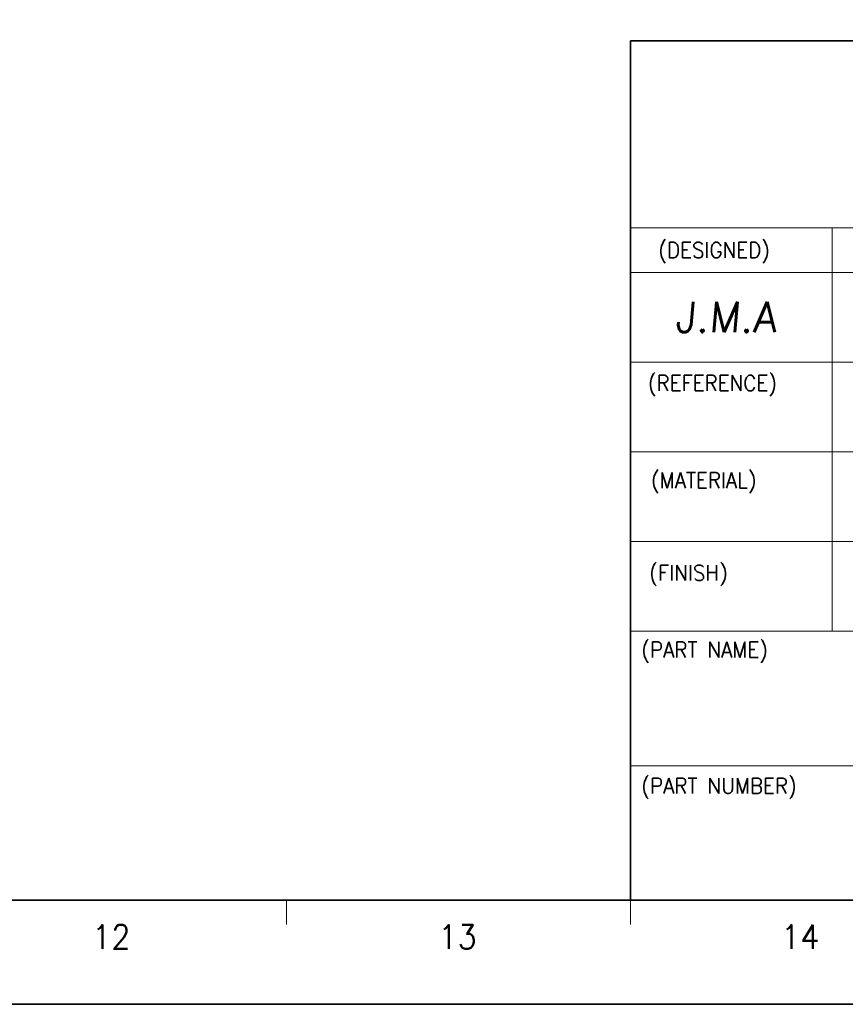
# Model space of a CAD drawing. Header units: millimetres. Extents: x 4497 to 11741, y 5958 to 12619.
# Tile 20 of 256: x 4812 to 4872, y 6459 to 6531. Entities that reach past the tile are written whole.
import ezdxf
from ezdxf.enums import TextEntityAlignment as Align

# ---------------------------------------------------------------- set-up
doc = ezdxf.new("R2010")
doc.units = ezdxf.units.MM
doc.header["$LTSCALE"] = 0.8
doc.layers.get('0').update_dxf_attribs({"linetype": 'CONTINUOUS', "lineweight": 0})
doc.layers.add('2', color=3, linetype='CONTINUOUS', lineweight=0)
doc.styles.get("Standard").update_dxf_attribs({"font": 'romans.shx', "width": 0.8, "oblique": 5, "bigfont": 'whgtxt.shx'})

msp = doc.modelspace()

# ---------------------------------------------------------------- linework, layer by layer
at = {"color": 7, "linetype": 'Continuous', "lineweight": 35}
for p, q in [((4856.368, 6529.074), (4931.827, 6529.074)), ((4856.368, 6466.191), (4856.368, 6529.074)), ((4529.378, 6466.191), (4931.827, 6466.191))]:
    msp.add_line(p, q, dxfattribs=at)
at = {"color": 7, "linetype": 'Continuous'}
for p, q in [((4856.368, 6515.403), (4931.827, 6515.403)), ((4871.131, 6485.876), (4871.131, 6515.403)), ((4856.368, 6512.123), (4900.659, 6512.123)), ((4856.368, 6505.561), (4931.827, 6505.561)), ((4856.368, 6498.999), (4918.237, 6498.999)), ((4856.368, 6492.438), (4931.827, 6492.438)), ((4856.368, 6485.876), (4931.827, 6485.876)), ((4856.368, 6476.033), (4931.827, 6476.033)), ((4831.215, 6464.432), (4831.215, 6466.191)), ((4856.368, 6464.432), (4856.368, 6466.191)), ((4856.368, 6466.191), (4931.827, 6466.191)), ((4856.368, 6466.191), (4931.827, 6466.191))]:
    msp.add_line(p, q, dxfattribs=at)
at = {"color": 7, "linetype": 'Continuous', "lineweight": 35}
msp.add_lwpolyline([(4519.723, 6755.583), (4519.723, 6458.583), (4939.723, 6458.583), (4939.723, 6755.583)], close=True, dxfattribs=at)

# ---------------------------------------------------------------- texts
at = {"color": 7, "linetype": 'Continuous', "width": 0.933333}
for s, height, p in [('(DESIGNED)', 1.1408, (4858.413, 6514.333)), ('(REFERENCE)', 1.14083, (4857.651, 6504.602)), ('(MATERIAL)', 1.1408, (4857.883, 6497.492)), ('(FINISH)', 1.1408, (4857.747, 6490.72)), ('(PART NAME)', 1.14083, (4857.171, 6485.091)), ('(PART NUMBER)', 1.14083, (4857.171, 6475.135))]:
    msp.add_text(s, height=height, dxfattribs=at).set_placement(p, align=Align.TOP_LEFT)
for s, p in [('12', (4818.407, 6463.518)), ('13', (4843.727, 6463.518)), ('14', (4868.79, 6463.518))]:
    msp.add_text(s, height=1.759, dxfattribs=at).set_placement(p, align=Align.MIDDLE_CENTER)
at = {"layer": '2', "linetype": 'Continuous', "oblique": 5}
msp.add_text('J.M.A', height=2.2157, dxfattribs=at).set_placement((4859.631, 6507.757))

doc.saveas('drawing.dxf')
